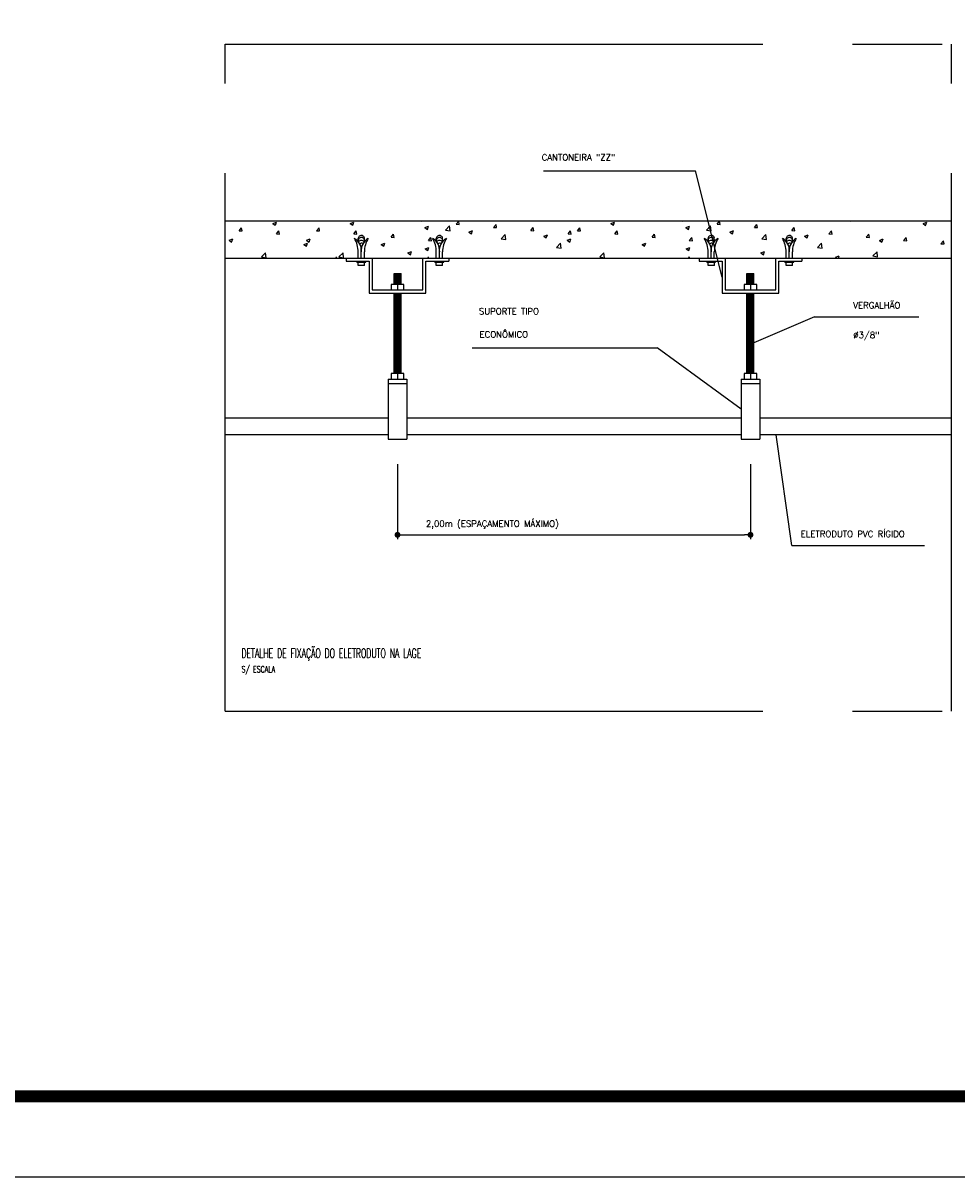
# Model space of a CAD drawing. Extents: x 40.7 to 91.7, y -319.8 to -290.4.
# Tile 3 of 13: x 60.9 to 64.8, y -319.8 to -315. Entities that reach past the tile are written whole.
import ezdxf

# ---------------------------------------------------------------- set-up
doc = ezdxf.new("R2010")
doc.units = 0
doc.header["$MEASUREMENT"] = 0
doc.linetypes.add('CENTER2', pattern=[1.125, 0.75, -0.125, 0.125, -0.125])
doc.layers.get('0').update_dxf_attribs({"linetype": 'CONTINUOUS'})
for name, color, linetype in [('HACHURAS', 11, 'CONTINUOUS'), ('INDICAÇÃO', 2, 'CONTINUOUS'), ('PRANCHA', 8, 'CONTINUOUS'), ('SIMBOLOS', 4, 'CONTINUOUS'), ('TEXTCAR1', 2, 'CONTINUOUS'), ('TOM', 30, 'CONTINUOUS')]:
    doc.layers.add(name, color=color, linetype=linetype)
doc.styles.add('ROMANS', font='romans')

# ---------------------------------------------------------------- blocks, each defined once
blk = doc.blocks.new('A1 1-50')
at = {"layer": 'PRANCHA'}
blk.add_line((3794.8953, 242.7029), (3837.0764, 242.7029), dxfattribs=at)
at = {"layer": 'PRANCHA', "const_width": 0.0506}
blk.add_lwpolyline([(3795.7389, 271.7403), (3795.7389, 243.0403), (3836.7389, 243.0403), (3836.7389, 271.7403), (3795.7389, 271.7403)], dxfattribs=at)
blk = doc.blocks.new('DOT')
at = {"color": 0, "linetype": 'ByBlock'}
blk.add_line((-0.5, 0), (-1, 0), dxfattribs=at)
at = {"color": 0, "linetype": 'ByBlock', "const_width": 0.5}
blk.add_lwpolyline([(-0.25, 0, 1), (0.25, 0, 1)], format="xyb", close=True, dxfattribs=at)

msp = doc.modelspace()

# ---------------------------------------------------------------- linework, layer by layer
at = {"layer": 'HACHURAS', "linetype": 'CENTER2', "ltscale": 3}
for p, q in [((61.7469, -315.0737), (64.7852, -315.0737)), ((61.7469, -317.8637), (61.7469, -315.0737)), ((64.7852, -317.8637), (64.7852, -315.0737)), ((61.7469, -317.8637), (64.7852, -317.8637))]:
    msp.add_line(p, q, dxfattribs=at)
at = {"layer": 'INDICAÇÃO', "color": 7, "ltscale": 2}
for p, q in [((63.0783, -315.603), (63.7142, -315.603)), ((63.8261, -316.0479), (63.7142, -315.603)), ((64.2124, -316.2138), (63.9592, -316.3232)), ((64.2124, -316.2138), (64.649, -316.2138)), ((62.78, -316.3439), (63.5536, -316.3439)), ((63.9054, -316.6003), (63.5536, -316.3439)), ((64.1184, -317.1707), (64.0515, -316.7074)), ((64.1184, -317.1707), (64.6729, -317.1707))]:
    msp.add_line(p, q, dxfattribs=at)
at = {"layer": 'INDICAÇÃO', "ltscale": 2}
for p, q in [((61.7469, -315.8122), (64.7852, -315.8122)), ((63.615, -315.8122), (64.7852, -315.8122)), ((63.615, -315.968), (64.7852, -315.968)), ((63.615, -315.968), (64.7852, -315.968))]:
    msp.add_line(p, q, dxfattribs=at)
at = {"layer": 'INDICAÇÃO'}
for p, q in [((62.3034, -315.899), (62.3034, -315.8869)), ((62.3294, -315.899), (62.3294, -315.8835)), ((62.6302, -315.899), (62.6302, -315.8869)), ((62.6563, -315.899), (62.6563, -315.8835)), ((63.7672, -315.899), (63.7672, -315.8869)), ((63.7933, -315.899), (63.7933, -315.8835)), ((64.0941, -315.899), (64.0941, -315.8869)), ((64.1202, -315.899), (64.1202, -315.8835)), ((62.3034, -315.968), (62.3034, -315.9427)), ((62.3164, -315.968), (62.3164, -315.9282)), ((62.3294, -315.968), (62.3294, -315.9427)), ((62.6302, -315.968), (62.6302, -315.9427)), ((62.6433, -315.968), (62.6433, -315.9282)), ((62.6563, -315.968), (62.6563, -315.9427)), ((63.7672, -315.968), (63.7672, -315.9427)), ((63.7803, -315.968), (63.7803, -315.9282)), ((63.7933, -315.968), (63.7933, -315.9427)), ((64.0941, -315.968), (64.0941, -315.9427)), ((64.1071, -315.968), (64.1071, -315.9282)), ((64.1202, -315.968), (64.1202, -315.9427)), ((62.3032, -315.9857), (62.3032, -315.9848)), ((62.63, -315.9857), (62.63, -315.9848)), ((63.767, -315.9857), (63.767, -315.9848)), ((64.0939, -315.9857), (64.0939, -315.9848))]:
    msp.add_line(p, q, dxfattribs=at)
at = {"layer": 'INDICAÇÃO', "color": 2, "ltscale": 2}
for p, q in [((62.2978, -315.9848), (62.2978, -315.981)), ((62.2978, -315.9848), (62.335, -315.9848)), ((62.3032, -315.9991), (62.3032, -315.9857)), ((62.3296, -315.9857), (62.3296, -315.9848)), ((62.3296, -315.9991), (62.3296, -315.9857)), ((62.335, -315.9848), (62.335, -315.981)), ((62.6246, -315.9848), (62.6246, -315.981)), ((62.6246, -315.9848), (62.6619, -315.9848)), ((62.63, -315.9991), (62.63, -315.9857)), ((62.6565, -315.9857), (62.6565, -315.9848)), ((62.6565, -315.9991), (62.6565, -315.9857)), ((62.6619, -315.9848), (62.6619, -315.981)), ((63.7617, -315.9848), (63.7617, -315.981)), ((63.7617, -315.9848), (63.7989, -315.9848)), ((63.767, -315.9991), (63.767, -315.9857)), ((63.7935, -315.9857), (63.7935, -315.9848)), ((63.7935, -315.9991), (63.7935, -315.9857)), ((63.7989, -315.9848), (63.7989, -315.981)), ((64.0885, -315.9848), (64.0885, -315.981)), ((64.0885, -315.9848), (64.1258, -315.9848)), ((64.0939, -315.9991), (64.0939, -315.9857)), ((64.1204, -315.9857), (64.1204, -315.9848)), ((64.1204, -315.9991), (64.1204, -315.9857)), ((64.1258, -315.9848), (64.1258, -315.981)), ((62.3296, -315.9991), (62.3032, -315.9991)), ((62.6565, -315.9991), (62.63, -315.9991)), ((63.7935, -315.9991), (63.767, -315.9991)), ((64.1204, -315.9991), (64.0939, -315.9991))]:
    msp.add_line(p, q, dxfattribs=at)
at = {"layer": 'INDICAÇÃO', "color": 3, "ltscale": 2}
for p, q in [((62.4288, -316.6377), (61.7469, -316.6377)), ((63.9054, -316.6377), (62.5071, -316.6377)), ((64.7852, -316.6377), (63.9838, -316.6377)), ((62.4288, -316.7074), (61.7469, -316.7074)), ((63.9054, -316.7074), (62.5071, -316.7074)), ((64.7852, -316.7074), (63.9838, -316.7074))]:
    msp.add_line(p, q, dxfattribs=at)
at = {"layer": 'INDICAÇÃO'}
for centre, radius, start, end in [((62.2609, -315.9354), 0.0559, 352.5333, 61.9372), ((62.1958, -315.9427), 0.1076, 0, 31.7646), ((62.3719, -315.9354), 0.0559, 118.0628, 187.4667), ((62.437, -315.9427), 0.1076, 148.2354, 180), ((62.5878, -315.9354), 0.0559, 352.5333, 61.9372), ((62.5227, -315.9427), 0.1076, 0, 31.7646), ((62.6987, -315.9354), 0.0559, 118.0628, 187.4667), ((62.7639, -315.9427), 0.1076, 148.2354, 180), ((63.7248, -315.9354), 0.0559, 352.5333, 61.9372), ((63.6597, -315.9427), 0.1076, 0, 31.7646), ((63.8357, -315.9354), 0.0559, 118.0628, 187.4667), ((63.9009, -315.9427), 0.1076, 148.2354, 180), ((63.9865, -315.9427), 0.1076, 0, 31.7646), ((64.0517, -315.9354), 0.0559, 352.5333, 61.9372), ((64.1626, -315.9354), 0.0559, 118.0628, 187.4667), ((64.2277, -315.9427), 0.1076, 148.2354, 180)]:
    msp.add_arc(centre, radius, start, end, dxfattribs=at)
at = {"layer": 'INDICAÇÃO', "color": 2, "ltscale": 2}
for centre, start, end in [((62.3166, -315.8869), 9.5639, 190.4361), ((62.3166, -315.8953), 9.5639, 190.4361), ((62.3166, -315.9074), 30.4404, 151.1674), ((62.6435, -315.8869), 9.5639, 190.4361), ((62.6435, -315.8953), 9.5639, 190.4361), ((62.6435, -315.9074), 30.4404, 151.1674), ((63.7805, -315.8869), 9.5639, 190.4361), ((63.7805, -315.8953), 9.5639, 190.4361), ((63.7805, -315.9074), 30.4404, 151.1674), ((64.1074, -315.8869), 9.5639, 190.4361), ((64.1074, -315.8953), 9.5639, 190.4361), ((64.1074, -315.9074), 30.4404, 151.1674), ((62.3166, -315.9194), 60.3885, 121.2639), ((62.6435, -315.9194), 60.3885, 121.2639), ((63.7805, -315.9194), 60.3885, 121.2639), ((64.1074, -315.9194), 60.3885, 121.2639)]:
    msp.add_arc(centre, 0.0133, start, end, dxfattribs=at)
at = {"layer": 'SIMBOLOS', "color": 2}
msp.add_line((61.7469, -315.968), (64.7852, -315.968), dxfattribs=at)
at = {"layer": 'SIMBOLOS', "color": 7}
for p, q in [((62.253, -315.968), (62.253, -315.981)), ((62.253, -315.981), (62.3495, -315.981)), ((62.3495, -315.981), (62.3495, -316.1148)), ((62.3625, -315.968), (62.3625, -316.1018)), ((62.5735, -316.1018), (62.5735, -315.968)), ((62.5865, -315.968), (62.6829, -315.968)), ((62.5865, -316.1148), (62.5865, -315.981)), ((62.5865, -315.981), (62.6829, -315.981)), ((62.6829, -315.968), (62.6829, -315.981)), ((63.7297, -315.968), (63.7297, -315.981)), ((63.7297, -315.981), (63.8261, -315.981)), ((63.8261, -315.981), (63.8261, -316.1148)), ((63.8391, -315.968), (63.8391, -316.1018)), ((64.0501, -316.1018), (64.0501, -315.968)), ((64.0631, -315.968), (64.1595, -315.968)), ((64.0631, -316.1148), (64.0631, -315.981)), ((64.0631, -315.981), (64.1595, -315.981)), ((64.1595, -315.968), (64.1595, -315.981)), ((62.4533, -316.0327), (62.4826, -316.0327)), ((62.4533, -316.0787), (62.4533, -316.0327)), ((62.4533, -316.0351), (62.4826, -316.0351)), ((62.4533, -316.0401), (62.4826, -316.0401)), ((62.4826, -316.0787), (62.4826, -316.0327)), ((63.93, -316.0327), (63.9592, -316.0327)), ((63.93, -316.0787), (63.93, -316.0327)), ((63.93, -316.0351), (63.9592, -316.0351)), ((63.93, -316.0401), (63.9592, -316.0401)), ((63.9592, -316.0787), (63.9592, -316.0327)), ((62.4941, -316.0787), (62.4418, -316.0787)), ((62.4418, -316.0787), (62.4418, -316.1018)), ((62.4533, -316.0451), (62.4826, -316.0451)), ((62.4533, -316.05), (62.4826, -316.05)), ((62.4533, -316.055), (62.4826, -316.055)), ((62.4533, -316.0599), (62.4826, -316.0599)), ((62.4533, -316.0649), (62.4826, -316.0649)), ((62.4533, -316.0699), (62.4826, -316.0699)), ((62.4533, -316.0748), (62.4826, -316.0748)), ((62.468, -316.0787), (62.468, -316.1018)), ((62.4941, -316.1018), (62.4941, -316.0787)), ((63.9707, -316.0787), (63.9185, -316.0787)), ((63.9185, -316.0787), (63.9185, -316.1018)), ((63.93, -316.0451), (63.9592, -316.0451)), ((63.93, -316.05), (63.9592, -316.05)), ((63.93, -316.055), (63.9592, -316.055)), ((63.93, -316.0599), (63.9592, -316.0599)), ((63.93, -316.0649), (63.9592, -316.0649)), ((63.93, -316.0699), (63.9592, -316.0699)), ((63.93, -316.0748), (63.9592, -316.0748)), ((63.9446, -316.0787), (63.9446, -316.1018)), ((63.9707, -316.1018), (63.9707, -316.0787)), ((62.3495, -316.1148), (62.5865, -316.1148)), ((62.3625, -316.1018), (62.5735, -316.1018)), ((62.4418, -316.1018), (62.4941, -316.1018)), ((62.4533, -316.4512), (62.4533, -316.1148)), ((62.4533, -316.1148), (62.4826, -316.1148)), ((62.4533, -316.1198), (62.4826, -316.1198)), ((62.4533, -316.1247), (62.4826, -316.1247)), ((62.4533, -316.1297), (62.4826, -316.1297)), ((62.4533, -316.1346), (62.4826, -316.1346)), ((62.4826, -316.4512), (62.4826, -316.1148)), ((63.8261, -316.1148), (64.0631, -316.1148)), ((63.8391, -316.1018), (64.0501, -316.1018)), ((63.9185, -316.1018), (63.9707, -316.1018)), ((63.93, -316.4512), (63.93, -316.1148)), ((63.93, -316.1148), (63.9592, -316.1148)), ((63.93, -316.1198), (63.9592, -316.1198)), ((63.93, -316.1247), (63.9592, -316.1247)), ((63.93, -316.1297), (63.9592, -316.1297)), ((63.93, -316.1346), (63.9592, -316.1346)), ((63.9592, -316.4512), (63.9592, -316.1148)), ((62.4533, -316.1396), (62.4826, -316.1396)), ((62.4533, -316.1446), (62.4826, -316.1446)), ((62.4533, -316.1495), (62.4826, -316.1495)), ((62.4533, -316.1495), (62.4826, -316.1495)), ((62.4533, -316.1545), (62.4826, -316.1545)), ((62.4533, -316.1595), (62.4826, -316.1595)), ((62.4533, -316.1644), (62.4826, -316.1644)), ((62.4533, -316.1694), (62.4826, -316.1694)), ((62.4533, -316.1743), (62.4826, -316.1743)), ((62.4533, -316.1793), (62.4826, -316.1793)), ((62.4533, -316.1843), (62.4826, -316.1843)), ((62.4533, -316.1843), (62.4826, -316.1843)), ((63.93, -316.1396), (63.9592, -316.1396)), ((63.93, -316.1446), (63.9592, -316.1446)), ((63.93, -316.1495), (63.9592, -316.1495)), ((63.93, -316.1495), (63.9592, -316.1495)), ((63.93, -316.1545), (63.9592, -316.1545)), ((63.93, -316.1595), (63.9592, -316.1595)), ((63.93, -316.1644), (63.9592, -316.1644)), ((63.93, -316.1694), (63.9592, -316.1694)), ((63.93, -316.1743), (63.9592, -316.1743)), ((63.93, -316.1793), (63.9592, -316.1793)), ((63.93, -316.1843), (63.9592, -316.1843)), ((63.93, -316.1843), (63.9592, -316.1843)), ((62.4533, -316.1892), (62.4826, -316.1892)), ((62.4533, -316.1942), (62.4826, -316.1942)), ((62.4533, -316.1991), (62.4826, -316.1991)), ((62.4533, -316.2041), (62.4826, -316.2041)), ((62.4533, -316.2091), (62.4826, -316.2091)), ((62.4533, -316.214), (62.4826, -316.214)), ((62.4533, -316.219), (62.4826, -316.219)), ((62.4533, -316.219), (62.4826, -316.219)), ((62.4533, -316.224), (62.4826, -316.224)), ((62.4533, -316.2289), (62.4826, -316.2289)), ((62.4533, -316.2339), (62.4826, -316.2339)), ((63.93, -316.1892), (63.9592, -316.1892)), ((63.93, -316.1942), (63.9592, -316.1942)), ((63.93, -316.1991), (63.9592, -316.1991)), ((63.93, -316.2041), (63.9592, -316.2041)), ((63.93, -316.2091), (63.9592, -316.2091)), ((63.93, -316.214), (63.9592, -316.214)), ((63.93, -316.219), (63.9592, -316.219)), ((63.93, -316.219), (63.9592, -316.219)), ((63.93, -316.224), (63.9592, -316.224)), ((63.93, -316.2289), (63.9592, -316.2289)), ((63.93, -316.2339), (63.9592, -316.2339)), ((62.4533, -316.2388), (62.4826, -316.2388)), ((62.4533, -316.2438), (62.4826, -316.2438)), ((62.4533, -316.2488), (62.4826, -316.2488)), ((62.4533, -316.2537), (62.4826, -316.2537)), ((62.4533, -316.2537), (62.4826, -316.2537)), ((62.4533, -316.2587), (62.4826, -316.2587)), ((62.4533, -316.2636), (62.4826, -316.2636)), ((62.4533, -316.2686), (62.4826, -316.2686)), ((62.4533, -316.2736), (62.4826, -316.2736)), ((62.4533, -316.2785), (62.4826, -316.2785)), ((62.4533, -316.2835), (62.4826, -316.2835)), ((63.93, -316.2388), (63.9592, -316.2388)), ((63.93, -316.2438), (63.9592, -316.2438)), ((63.93, -316.2488), (63.9592, -316.2488)), ((63.93, -316.2537), (63.9592, -316.2537)), ((63.93, -316.2537), (63.9592, -316.2537)), ((63.93, -316.2587), (63.9592, -316.2587)), ((63.93, -316.2636), (63.9592, -316.2636)), ((63.93, -316.2686), (63.9592, -316.2686)), ((63.93, -316.2736), (63.9592, -316.2736)), ((63.93, -316.2785), (63.9592, -316.2785)), ((63.93, -316.2835), (63.9592, -316.2835)), ((62.4533, -316.2884), (62.4826, -316.2884)), ((62.4533, -316.2884), (62.4826, -316.2884)), ((62.4533, -316.2934), (62.4826, -316.2934)), ((62.4533, -316.2984), (62.4826, -316.2984)), ((62.4533, -316.3033), (62.4826, -316.3033)), ((62.4533, -316.3083), (62.4826, -316.3083)), ((62.4533, -316.3133), (62.4826, -316.3133)), ((62.4533, -316.3182), (62.4826, -316.3182)), ((62.4533, -316.3232), (62.4826, -316.3232)), ((62.4533, -316.3232), (62.4826, -316.3232)), ((62.4533, -316.3281), (62.4826, -316.3281)), ((63.93, -316.2884), (63.9592, -316.2884)), ((63.93, -316.2884), (63.9592, -316.2884)), ((63.93, -316.2934), (63.9592, -316.2934)), ((63.93, -316.2984), (63.9592, -316.2984)), ((63.93, -316.3033), (63.9592, -316.3033)), ((63.93, -316.3083), (63.9592, -316.3083)), ((63.93, -316.3133), (63.9592, -316.3133)), ((63.93, -316.3182), (63.9592, -316.3182)), ((63.93, -316.3232), (63.9592, -316.3232)), ((63.93, -316.3232), (63.9592, -316.3232)), ((63.93, -316.3281), (63.9592, -316.3281)), ((62.4533, -316.3331), (62.4826, -316.3331)), ((62.4533, -316.3381), (62.4826, -316.3381)), ((62.4533, -316.343), (62.4826, -316.343)), ((62.4533, -316.348), (62.4826, -316.348)), ((62.4533, -316.3529), (62.4826, -316.3529)), ((62.4533, -316.3529), (62.4826, -316.3529)), ((62.4533, -316.3579), (62.4826, -316.3579)), ((62.4533, -316.3629), (62.4826, -316.3629)), ((62.4533, -316.3678), (62.4826, -316.3678)), ((62.4533, -316.3728), (62.4826, -316.3728)), ((62.4533, -316.3778), (62.4826, -316.3778)), ((63.93, -316.3331), (63.9592, -316.3331)), ((63.93, -316.3381), (63.9592, -316.3381)), ((63.93, -316.343), (63.9592, -316.343)), ((63.93, -316.348), (63.9592, -316.348)), ((63.93, -316.3529), (63.9592, -316.3529)), ((63.93, -316.3529), (63.9592, -316.3529)), ((63.93, -316.3579), (63.9592, -316.3579)), ((63.93, -316.3629), (63.9592, -316.3629)), ((63.93, -316.3678), (63.9592, -316.3678)), ((63.93, -316.3728), (63.9592, -316.3728)), ((63.93, -316.3778), (63.9592, -316.3778)), ((62.4533, -316.3827), (62.4826, -316.3827)), ((62.4533, -316.3877), (62.4826, -316.3877)), ((62.4533, -316.3877), (62.4826, -316.3877)), ((62.4533, -316.3926), (62.4826, -316.3926)), ((62.4533, -316.3976), (62.4826, -316.3976)), ((62.4533, -316.4026), (62.4826, -316.4026)), ((62.4533, -316.4075), (62.4826, -316.4075)), ((62.4533, -316.4125), (62.4826, -316.4125)), ((62.4533, -316.4174), (62.4826, -316.4174)), ((62.4533, -316.4224), (62.4826, -316.4224)), ((62.4533, -316.4224), (62.4826, -316.4224)), ((62.4533, -316.4274), (62.4826, -316.4274)), ((63.93, -316.3827), (63.9592, -316.3827)), ((63.93, -316.3877), (63.9592, -316.3877)), ((63.93, -316.3877), (63.9592, -316.3877)), ((63.93, -316.3926), (63.9592, -316.3926)), ((63.93, -316.3976), (63.9592, -316.3976)), ((63.93, -316.4026), (63.9592, -316.4026)), ((63.93, -316.4075), (63.9592, -316.4075)), ((63.93, -316.4125), (63.9592, -316.4125)), ((63.93, -316.4174), (63.9592, -316.4174)), ((63.93, -316.4224), (63.9592, -316.4224)), ((63.93, -316.4224), (63.9592, -316.4224)), ((63.93, -316.4274), (63.9592, -316.4274)), ((62.4288, -316.4743), (62.4288, -316.4932)), ((62.4288, -316.4743), (62.5071, -316.4743)), ((62.4941, -316.4512), (62.4418, -316.4512)), ((62.4418, -316.4512), (62.4418, -316.4743)), ((62.4533, -316.4323), (62.4826, -316.4323)), ((62.4533, -316.4373), (62.4826, -316.4373)), ((62.4533, -316.4422), (62.4826, -316.4422)), ((62.4533, -316.4472), (62.4826, -316.4472)), ((62.468, -316.4512), (62.468, -316.4743)), ((62.4941, -316.4743), (62.4941, -316.4512)), ((62.5071, -316.4743), (62.5071, -316.4932)), ((63.9054, -316.4743), (63.9838, -316.4743)), ((63.9054, -316.4743), (63.9054, -316.4932)), ((63.9707, -316.4512), (63.9185, -316.4512)), ((63.9185, -316.4512), (63.9185, -316.4743)), ((63.93, -316.4323), (63.9592, -316.4323)), ((63.93, -316.4373), (63.9592, -316.4373)), ((63.93, -316.4422), (63.9592, -316.4422)), ((63.93, -316.4472), (63.9592, -316.4472)), ((63.9446, -316.4512), (63.9446, -316.4743)), ((63.9707, -316.4743), (63.9707, -316.4512)), ((63.9838, -316.4743), (63.9838, -316.4932)), ((62.4288, -316.4932), (62.4288, -316.7074)), ((62.4288, -316.4932), (62.5071, -316.4932)), ((62.5071, -316.4932), (62.5071, -316.7074)), ((63.9054, -316.4932), (63.9838, -316.4932)), ((63.9054, -316.4932), (63.9054, -316.7074)), ((63.9838, -316.4932), (63.9838, -316.7074)), ((62.4288, -316.7074), (62.4288, -316.7263)), ((62.5071, -316.7074), (62.5071, -316.7263)), ((63.9054, -316.7074), (63.9054, -316.7263)), ((63.9838, -316.7074), (63.9838, -316.7263)), ((62.4288, -316.7263), (62.5071, -316.7263)), ((63.9054, -316.7263), (63.9838, -316.7263))]:
    msp.add_line(p, q, dxfattribs=at)
at = {"layer": 'TEXTCAR1', "ltscale": 2}
for p, q in [((61.8052, -315.8537), (61.8157, -315.8412)), ((61.8182, -315.8548), (61.8157, -315.8412)), ((61.9458, -315.8236), (61.9611, -315.8178)), ((61.9458, -315.8236), (61.9566, -315.8309)), ((61.9567, -315.8309), (61.9611, -315.8178)), ((62.1289, -315.8537), (62.1394, -315.8412)), ((62.142, -315.8548), (62.1395, -315.8412)), ((62.2696, -315.8236), (62.2848, -315.8178)), ((62.2696, -315.8236), (62.2804, -315.8309)), ((62.2804, -315.8309), (62.2848, -315.8178)), ((62.5573, -315.8126), (62.5577, -315.8122)), ((62.5573, -315.8126), (62.5703, -315.8137)), ((62.5703, -315.8137), (62.5701, -315.8122)), ((62.5823, -315.841), (62.5975, -315.8352)), ((62.5823, -315.841), (62.5931, -315.8483)), ((62.5931, -315.8483), (62.5975, -315.8352)), ((62.6688, -315.8514), (62.6858, -315.8337)), ((62.6882, -315.8544), (62.6858, -315.8337)), ((62.7134, -315.8262), (62.7239, -315.8137)), ((62.7134, -315.8262), (62.7264, -315.8274)), ((62.7264, -315.8273), (62.7239, -315.8137)), ((62.8695, -315.8399), (62.88, -315.8274)), ((62.8695, -315.8399), (62.8825, -315.841)), ((62.8825, -315.841), (62.88, -315.8274)), ((63.0255, -315.8535), (63.036, -315.841)), ((63.0386, -315.8547), (63.036, -315.841)), ((63.2205, -315.8537), (63.231, -315.8412)), ((63.2335, -315.8548), (63.231, -315.8412)), ((63.3611, -315.8236), (63.3764, -315.8178)), ((63.3611, -315.8236), (63.372, -315.8309)), ((63.372, -315.8309), (63.3764, -315.8178)), ((63.6489, -315.8126), (63.6492, -315.8122)), ((63.6489, -315.8126), (63.6619, -315.8137)), ((63.6619, -315.8137), (63.6616, -315.8122)), ((63.6739, -315.841), (63.6891, -315.8352)), ((63.6739, -315.841), (63.6847, -315.8483)), ((63.6847, -315.8483), (63.6891, -315.8352)), ((63.7604, -315.8514), (63.7774, -315.8337)), ((63.7798, -315.8544), (63.7774, -315.8337)), ((63.805, -315.8262), (63.8155, -315.8137)), ((63.805, -315.8262), (63.818, -315.8274)), ((63.818, -315.8273), (63.8155, -315.8137)), ((63.961, -315.8399), (63.9715, -315.8274)), ((63.961, -315.8399), (63.9741, -315.841)), ((63.9741, -315.841), (63.9716, -315.8274)), ((64.1171, -315.8535), (64.1276, -315.841)), ((64.1301, -315.8547), (64.1276, -315.841)), ((64.3622, -315.8122), (64.3648, -315.814)), ((64.3649, -315.8139), (64.3655, -315.8122)), ((64.6667, -315.8241), (64.682, -315.8182)), ((64.6667, -315.8241), (64.6776, -315.8314)), ((64.6776, -315.8314), (64.682, -315.8182)), ((61.763, -315.8938), (61.7782, -315.8879)), ((61.763, -315.8938), (61.7738, -315.9011)), ((61.7738, -315.9011), (61.7782, -315.8879)), ((61.8052, -315.8537), (61.8182, -315.8548)), ((61.9613, -315.8674), (61.9718, -315.8549)), ((61.9613, -315.8674), (61.9743, -315.8685)), ((61.9743, -315.8685), (61.9718, -315.8549)), ((62.0867, -315.8938), (62.102, -315.8879)), ((62.0867, -315.8938), (62.0975, -315.9011)), ((62.0976, -315.9011), (62.102, -315.8879)), ((62.1289, -315.8537), (62.142, -315.8548)), ((62.285, -315.8674), (62.2955, -315.8549)), ((62.285, -315.8674), (62.298, -315.8685)), ((62.298, -315.8685), (62.2955, -315.8549)), ((62.4411, -315.881), (62.4516, -315.8685)), ((62.4411, -315.881), (62.4541, -315.8822)), ((62.4541, -315.8822), (62.4516, -315.8685)), ((62.5972, -315.8947), (62.6077, -315.8822)), ((62.5972, -315.8947), (62.6102, -315.8958)), ((62.6102, -315.8958), (62.6077, -315.8822)), ((62.6688, -315.8514), (62.6882, -315.8544)), ((62.7669, -315.8594), (62.7821, -315.8536)), ((62.7669, -315.8594), (62.7777, -315.8667)), ((62.7777, -315.8667), (62.7821, -315.8536)), ((62.9011, -315.8874), (62.918, -315.8697)), ((62.9011, -315.8874), (62.9204, -315.8904)), ((62.9204, -315.8904), (62.918, -315.8697)), ((63.0255, -315.8535), (63.0385, -315.8547)), ((63.0796, -315.8768), (63.0948, -315.871)), ((63.0796, -315.8768), (63.0904, -315.8841)), ((63.0904, -315.8841), (63.0949, -315.871)), ((63.1783, -315.8938), (63.1935, -315.8879)), ((63.1783, -315.8938), (63.1891, -315.9011)), ((63.1816, -315.8672), (63.1921, -315.8547)), ((63.1816, -315.8672), (63.1946, -315.8683)), ((63.1891, -315.9011), (63.1936, -315.8879)), ((63.1946, -315.8683), (63.1921, -315.8547)), ((63.2205, -315.8537), (63.2335, -315.8548)), ((63.3766, -315.8674), (63.3871, -315.8549)), ((63.3766, -315.8674), (63.3896, -315.8685)), ((63.3896, -315.8685), (63.3871, -315.8549)), ((63.5327, -315.881), (63.5432, -315.8685)), ((63.5327, -315.881), (63.5457, -315.8822)), ((63.5457, -315.8822), (63.5432, -315.8685)), ((63.6888, -315.8947), (63.6992, -315.8822)), ((63.6888, -315.8947), (63.7018, -315.8958)), ((63.7018, -315.8958), (63.6993, -315.8822)), ((63.7604, -315.8514), (63.7798, -315.8544)), ((63.8585, -315.8594), (63.8737, -315.8536)), ((63.8585, -315.8594), (63.8693, -315.8667)), ((63.8693, -315.8667), (63.8737, -315.8536)), ((63.9927, -315.8874), (64.0096, -315.8697)), ((63.9927, -315.8874), (64.012, -315.8904)), ((64.012, -315.8904), (64.0096, -315.8697)), ((64.1171, -315.8535), (64.1301, -315.8547)), ((64.1712, -315.8768), (64.1864, -315.871)), ((64.1712, -315.8768), (64.182, -315.8841)), ((64.182, -315.8841), (64.1864, -315.871)), ((64.2732, -315.8672), (64.2837, -315.8547)), ((64.2732, -315.8672), (64.2862, -315.8683)), ((64.2862, -315.8683), (64.2837, -315.8547)), ((64.4293, -315.8808), (64.4398, -315.8683)), ((64.4293, -315.8808), (64.4423, -315.882)), ((64.4423, -315.882), (64.4398, -315.8683)), ((64.4839, -315.8943), (64.4991, -315.8884)), ((64.4839, -315.8943), (64.4947, -315.9016)), ((64.4947, -315.9016), (64.4992, -315.8884)), ((64.5854, -315.8945), (64.5958, -315.882)), ((64.5854, -315.8945), (64.5984, -315.8956)), ((64.5984, -315.8956), (64.5959, -315.882)), ((64.7414, -315.9081), (64.7519, -315.8956)), ((64.7544, -315.9093), (64.7519, -315.8956)), ((62.0757, -315.9112), (62.0909, -315.9054)), ((62.0757, -315.9112), (62.0865, -315.9185)), ((62.0865, -315.9185), (62.091, -315.9054)), ((62.3994, -315.9112), (62.4147, -315.9054)), ((62.3994, -315.9112), (62.4103, -315.9185)), ((62.4103, -315.9185), (62.4147, -315.9054)), ((62.5117, -315.947), (62.527, -315.9412)), ((62.5226, -315.9543), (62.527, -315.9412)), ((62.5841, -315.9296), (62.5993, -315.9237)), ((62.5841, -315.9296), (62.5949, -315.9369)), ((62.5949, -315.9369), (62.5993, -315.9237)), ((63.1333, -315.9234), (63.1503, -315.9057)), ((63.1333, -315.9234), (63.1527, -315.9264)), ((63.1527, -315.9264), (63.1503, -315.9057)), ((63.491, -315.9112), (63.5063, -315.9054)), ((63.491, -315.9112), (63.5018, -315.9185)), ((63.5019, -315.9185), (63.5063, -315.9054)), ((63.6756, -315.9296), (63.6909, -315.9237)), ((63.6756, -315.9296), (63.6865, -315.9369)), ((63.6865, -315.9369), (63.6909, -315.9237)), ((63.9884, -315.947), (64.0036, -315.9412)), ((63.9992, -315.9543), (64.0036, -315.9412)), ((64.2249, -315.9234), (64.2418, -315.9057)), ((64.2249, -315.9234), (64.2442, -315.9264)), ((64.2443, -315.9264), (64.2419, -315.9057)), ((64.4571, -315.9594), (64.4741, -315.9418)), ((64.4765, -315.9624), (64.4741, -315.9418)), ((64.7414, -315.9081), (64.7544, -315.9093)), ((61.8993, -315.9636), (61.9162, -315.9459)), ((61.8993, -315.9636), (61.9186, -315.9666)), ((61.9186, -315.9666), (61.9162, -315.9459)), ((62.2094, -315.968), (62.213, -315.9637)), ((62.2138, -315.968), (62.213, -315.9637)), ((62.223, -315.9636), (62.24, -315.9459)), ((62.223, -315.9636), (62.2424, -315.9666)), ((62.2424, -315.9666), (62.24, -315.9459)), ((62.5117, -315.947), (62.5226, -315.9543)), ((62.5944, -315.968), (62.598, -315.9637)), ((62.5988, -315.968), (62.598, -315.9637)), ((63.3146, -315.9636), (63.3315, -315.9459)), ((63.3146, -315.9636), (63.3339, -315.9666)), ((63.334, -315.9666), (63.3315, -315.9459)), ((63.686, -315.968), (63.6896, -315.9637)), ((63.6904, -315.968), (63.6896, -315.9637)), ((63.9884, -315.947), (63.9992, -315.9543)), ((64.3011, -315.9644), (64.3163, -315.9586)), ((64.3011, -315.9644), (64.3063, -315.968)), ((64.3132, -315.968), (64.3163, -315.9586)), ((64.4571, -315.9594), (64.4765, -315.9624))]:
    msp.add_line(p, q, dxfattribs=at)
at = {"layer": 'TOM'}
for p, q in [((62.468, -316.8309), (62.468, -317.1434)), ((63.9446, -316.8309), (63.9446, -317.1434)), ((62.4924, -317.1259), (63.9202, -317.1259))]:
    msp.add_line(p, q, dxfattribs=at)

# ---------------------------------------------------------------- block references
msp.add_blockref('A1 1-50', (-3745.3843, -562.5147))
at = {"layer": 'TOM', "xscale": 0.0244102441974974, "yscale": 0.0244102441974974, "zscale": 0.0244102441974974, "rotation": 180}
msp.add_blockref('DOT', (62.468, -317.1259), dxfattribs=at)
at = {"layer": 'TOM', "xscale": 0.0244102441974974, "yscale": 0.0244102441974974, "zscale": 0.0244102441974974}
msp.add_blockref('DOT', (63.9446, -317.1259), dxfattribs=at)

# ---------------------------------------------------------------- texts
at = {"layer": 'INDICAÇÃO', "ltscale": 2, "style": 'ROMANS'}
for s, height, p in [('CANTONEIRA "ZZ"', 0.026154, (63.071, -315.5601)), ('SUPORTE TIPO', 0.026154, (62.8085, -316.2037)), ('VERGALHÃO', 0.02615, (64.3747, -316.1789)), ('ECONÔMICO', 0.02615, (62.8112, -316.3009)), ('Ø3/8"', 0.02615, (64.3747, -316.3035)), ('2,00m (ESPAÇAMENTO MÁXIMO)', 0.026154, (62.5869, -317.0922)), ('ELETRODUTO PVC RÍGIDO', 0.026154, (64.1551, -317.1354))]:
    msp.add_text(s, height=height, dxfattribs=at).set_placement(p)
at = {"layer": 'INDICAÇÃO', "color": 4, "linetype": 'Continuous', "style": 'ROMANS', "width": 0.6}
for s, height, p in [('DETALHE DE FIXAÇÃO DO ELETRODUTO NA LAGE', 0.039231, (61.8148, -317.641)), ('S/ ESCALA', 0.02615, (61.8155, -317.7012))]:
    msp.add_text(s, height=height, dxfattribs=at).set_placement(p)

doc.saveas('drawing.dxf')
